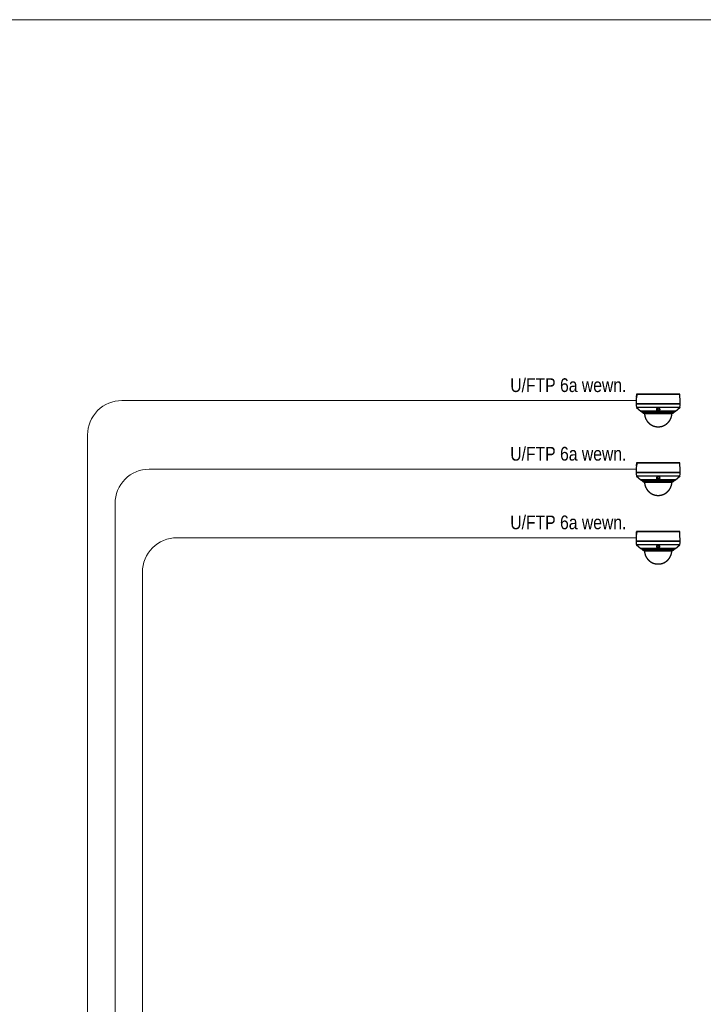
# Model space of a CAD drawing. Header units: millimetres. Extents: x 3585 to 3995, y 1397 to 1684.
# Tile 21 of 26: x 3790 to 3890, y 1540 to 1684. Entities that reach past the tile are written whole.
import ezdxf

# ---------------------------------------------------------------- set-up
doc = ezdxf.new("R2010")
doc.units = ezdxf.units.MM
for name, color, linetype, lineweight in [('#elektryczne', 7, 'Continuous', 20), ('EB_CCTV', 4, 'Continuous', 5), ('EB_LAN', 6, 'Continuous', 9), ('EB_SSWiN', 30, 'Continuous', 5)]:
    doc.layers.add(name, color=color, linetype=linetype, lineweight=lineweight)
doc.styles.add('opisy okien', font='txt', dxfattribs={"height": 15})

# ---------------------------------------------------------------- blocks, each defined once
blk = doc.blocks.new('Kamera kopułkowa')
at = {"layer": 'EB_CCTV', "color": 140, "linetype": 'Continuous', "lineweight": 30}
for p, q in [((-90212388.2, -54778714.1), (-90212388.4, -54778714.1)), ((-90212388.2, -54778710.6), (-90212387.9, -54778710.6)), ((-90212387.5, -54778710.2), (-90212387.8, -54778710.2)), ((-90212324.9, -54778710.6), (-90212387.8, -54778710.6)), ((-90212387.5, -54778710.2), (-90212387.4, -54778710.2)), ((-90212325.3, -54778710.2), (-90212387.4, -54778710.2)), ((-90212388.6, -54778724.1), (-90212324.6, -54778724.1)), ((-90212324.6, -54778724.3), (-90212388.6, -54778724.3)), ((-90212388.4, -54778714.7), (-90212388.2, -54778714.7)), ((-90212388.3, -54778724.1), (-90212388.3, -54778724.3)), ((-90212388.2, -54778714.3), (-90212388.1, -54778714.3)), ((-90212362.4, -54778724.2), (-90212359.6, -54778724.2)), ((-90212324.9, -54778724.3), (-90212324.9, -54778724.1)), ((-90212388.4, -54778729.1), (-90212324.8, -54778729.1)), ((-90212388.2, -54778729.5), (-90212381.7, -54778734.8)), ((-90212324.9, -54778729.5), (-90212388.2, -54778729.5)), ((-90212381.7, -54778734.8), (-90212381.5, -54778734.8)), ((-90212381.7, -54778734.8), (-90212331.4, -54778734.8)), ((-90212381.7, -54778734.8), (-90212331.4, -54778734.8)), ((-90212381.5, -54778734.8), (-90212381.4, -54778735)), ((-90212331.7, -54778734.8), (-90212381.5, -54778734.8)), ((-90212381.4, -54778735), (-90212331.7, -54778735)), ((-90212381.4, -54778735.1), (-90212381.2, -54778735.2)), ((-90212381.4, -54778735.1), (-90212331.7, -54778735.1)), ((-90212381.2, -54778735.2), (-90212381, -54778735.2)), ((-90212381.2, -54778735.2), (-90212331.9, -54778735.2)), ((-90212381.2, -54778735.2), (-90212331.9, -54778735.2)), ((-90212381, -54778735.2), (-90212380.9, -54778735.4)), ((-90212332.2, -54778735.2), (-90212381, -54778735.2)), ((-90212380.9, -54778735.4), (-90212332.2, -54778735.4)), ((-90212380.9, -54778735.5), (-90212380.7, -54778735.6)), ((-90212380.9, -54778735.5), (-90212332.2, -54778735.5)), ((-90212380.7, -54778735.6), (-90212380.5, -54778735.6)), ((-90212380.7, -54778735.6), (-90212332.4, -54778735.6)), ((-90212380.7, -54778735.6), (-90212332.4, -54778735.6)), ((-90212380.5, -54778735.6), (-90212380.4, -54778735.8)), ((-90212332.7, -54778735.6), (-90212380.5, -54778735.6)), ((-90212380.4, -54778735.8), (-90212332.7, -54778735.8)), ((-90212380.4, -54778735.9), (-90212380.3, -54778736)), ((-90212380.4, -54778735.9), (-90212332.7, -54778735.9)), ((-90212380.3, -54778736), (-90212332.9, -54778736)), ((-90212380.2, -54778736), (-90212380, -54778736.1)), ((-90212380.2, -54778736), (-90212332.9, -54778736)), ((-90212380, -54778736.1), (-90212380, -54778736.2)), ((-90212333.1, -54778736.1), (-90212380, -54778736.1)), ((-90212380, -54778736.2), (-90212333.2, -54778736.2)), ((-90212379.9, -54778736.3), (-90212379.8, -54778736.4)), ((-90212379.9, -54778736.3), (-90212333.2, -54778736.3)), ((-90212379.8, -54778736.4), (-90212333.4, -54778736.4)), ((-90212379.7, -54778736.4), (-90212379.5, -54778736.5)), ((-90212379.7, -54778736.4), (-90212333.4, -54778736.4)), ((-90212379.5, -54778736.5), (-90212379.5, -54778736.6)), ((-90212333.6, -54778736.5), (-90212379.5, -54778736.5)), ((-90212379.5, -54778736.6), (-90212333.7, -54778736.6)), ((-90212379.4, -54778736.7), (-90212379.3, -54778736.8)), ((-90212379.4, -54778736.7), (-90212333.7, -54778736.7)), ((-90212379.3, -54778736.8), (-90212333.9, -54778736.8)), ((-90212379.2, -54778736.8), (-90212379, -54778736.9)), ((-90212379.2, -54778736.8), (-90212333.9, -54778736.8)), ((-90212379, -54778736.9), (-90212379, -54778737)), ((-90212334.1, -54778736.9), (-90212379, -54778736.9)), ((-90212379, -54778737), (-90212334.2, -54778737)), ((-90212378.9, -54778737.1), (-90212378.8, -54778737.2)), ((-90212378.9, -54778737.1), (-90212334.2, -54778737.1)), ((-90212378.8, -54778737.2), (-90212334.4, -54778737.2)), ((-90212378.7, -54778737.2), (-90212378.5, -54778737.3)), ((-90212378.7, -54778737.2), (-90212334.4, -54778737.2)), ((-90212378.5, -54778737.3), (-90212378.5, -54778737.4)), ((-90212334.6, -54778737.3), (-90212378.5, -54778737.3)), ((-90212378.5, -54778737.4), (-90212334.7, -54778737.4)), ((-90212378.4, -54778737.5), (-90212378.3, -54778737.6)), ((-90212378.4, -54778737.5), (-90212334.7, -54778737.5)), ((-90212378.3, -54778737.6), (-90212334.9, -54778737.6)), ((-90212378.2, -54778737.6), (-90212378, -54778737.7)), ((-90212378.2, -54778737.6), (-90212334.9, -54778737.6)), ((-90212378, -54778737.7), (-90212378, -54778737.9)), ((-90212335.1, -54778737.7), (-90212378, -54778737.7)), ((-90212378, -54778737.9), (-90212335.2, -54778737.9)), ((-90212377.9, -54778737.9), (-90212377.8, -54778738)), ((-90212377.9, -54778737.9), (-90212335.2, -54778737.9)), ((-90212335.3, -54778738), (-90212377.8, -54778738)), ((-90212377.7, -54778738), (-90212335.4, -54778738)), ((-90212376.7, -54778738), (-90212376.6, -54778738.2)), ((-90212376.6, -54778738.2), (-90212376.6, -54778738.5)), ((-90212376.6, -54778738.2), (-90212336.6, -54778738.2)), ((-90212376.6, -54778738.5), (-90212336.6, -54778738.5)), ((-90212356.6, -54778733.2), (-90212356.6, -54778733.2)), ((-90212336.6, -54778738.2), (-90212336.5, -54778738)), ((-90212336.6, -54778738.5), (-90212336.6, -54778738.2)), ((-90212335.3, -54778738), (-90212335.2, -54778737.9)), ((-90212335.2, -54778737.9), (-90212335.1, -54778737.7)), ((-90212335.1, -54778737.7), (-90212334.9, -54778737.6)), ((-90212334.9, -54778737.6), (-90212334.7, -54778737.5)), ((-90212334.7, -54778737.4), (-90212334.6, -54778737.3)), ((-90212334.6, -54778737.3), (-90212334.4, -54778737.2)), ((-90212334.4, -54778737.2), (-90212334.2, -54778737.1)), ((-90212334.2, -54778737), (-90212334.1, -54778736.9)), ((-90212334.1, -54778736.9), (-90212333.9, -54778736.8)), ((-90212333.9, -54778736.8), (-90212333.7, -54778736.7)), ((-90212333.7, -54778736.6), (-90212333.6, -54778736.5)), ((-90212333.6, -54778736.5), (-90212333.4, -54778736.4)), ((-90212333.4, -54778736.4), (-90212333.2, -54778736.3)), ((-90212333.2, -54778736.2), (-90212333.1, -54778736.1)), ((-90212333.1, -54778736.1), (-90212332.9, -54778736)), ((-90212332.9, -54778736), (-90212332.7, -54778735.9)), ((-90212332.7, -54778735.6), (-90212332.4, -54778735.6)), ((-90212332.7, -54778735.8), (-90212332.7, -54778735.6)), ((-90212332.4, -54778735.6), (-90212332.2, -54778735.5)), ((-90212332.2, -54778735.2), (-90212331.9, -54778735.2)), ((-90212332.2, -54778735.4), (-90212332.2, -54778735.2)), ((-90212331.9, -54778735.2), (-90212331.7, -54778735.1)), ((-90212331.7, -54778734.8), (-90212331.4, -54778734.8)), ((-90212331.7, -54778735), (-90212331.7, -54778734.8)), ((-90212331.4, -54778734.8), (-90212324.9, -54778729.5))]:
    blk.add_line(p, q, dxfattribs=at)
for centre, radius, start, end in [((-90212148.6, -54778724.1), 240, 176.7844, 177.6273), ((-90212388.2, -54778714.2), 0.12, 177.6273, 270), ((-90212387.8, -54778710.6), 0.4, 90, 176.7844), ((-90212387.4, -54778710.6), 0.4, 90, 175.1655), ((-90212325.3, -54778710.6), 0.4, 3.2156, 90), ((-90212564.6, -54778724.1), 240, 0, 3.2156), ((-90212148.6, -54778724.1), 240, 177.7479, 180), ((-90212320.6, -54778724.1), 68, 180.1685, 184.2463), ((-90212388, -54778714.7), 0.4, 100.3065, 177.7479), ((-90212392.6, -54778724.1), 68, 355.7537, 359.8315), ((-90212387.9, -54778729.1), 0.48, 184.2463, 230.552), ((-90212381.7, -54778734.7), 0.08, 230.552, 260.1736), ((-90212381.4, -54778735), 0.08, 195, 230.552), ((-90212381.2, -54778735.1), 0.08, 230.552, 260.1736), ((-90212380.9, -54778735.4), 0.08, 195, 230.552), ((-90212380.7, -54778735.5), 0.08, 230.552, 260.1736), ((-90212380.4, -54778735.8), 0.08, 195, 230.552), ((-90212380.2, -54778735.9), 0.08, 230.552, 260.1736), ((-90212379.9, -54778736.2), 0.08, 195, 230.552), ((-90212379.7, -54778736.3), 0.08, 230.552, 260.1736), ((-90212379.4, -54778736.6), 0.08, 195, 230.552), ((-90212379.2, -54778736.8), 0.08, 230.552, 260.1736), ((-90212378.9, -54778737), 0.08, 195, 230.552), ((-90212378.7, -54778737.2), 0.08, 230.552, 260.1736), ((-90212378.4, -54778737.4), 0.08, 195, 230.552), ((-90212378.2, -54778737.6), 0.08, 230.552, 260.1736), ((-90212377.9, -54778737.8), 0.08, 195, 230.552), ((-90212377.7, -54778737.8), 0.2, 230.552, 270), ((-90212335.4, -54778737.8), 0.2, 270, 309.448), ((-90212335.2, -54778737.8), 0.08, 309.448, 345), ((-90212334.9, -54778737.6), 0.08, 279.8264, 309.448), ((-90212334.8, -54778737.4), 0.08, 309.448, 345), ((-90212334.4, -54778737.2), 0.08, 279.8264, 309.448), ((-90212334.3, -54778737), 0.08, 309.448, 345), ((-90212333.9, -54778736.8), 0.08, 279.8264, 309.448), ((-90212333.8, -54778736.6), 0.08, 309.448, 345), ((-90212333.4, -54778736.3), 0.08, 279.8264, 309.448), ((-90212333.3, -54778736.2), 0.08, 309.448, 345), ((-90212332.9, -54778735.9), 0.08, 279.8264, 309.448), ((-90212332.8, -54778735.8), 0.08, 309.448, 345), ((-90212332.4, -54778735.5), 0.08, 279.8264, 309.448), ((-90212332.3, -54778735.4), 0.08, 309.448, 345), ((-90212332, -54778735.1), 0.08, 279.8264, 309.448), ((-90212331.8, -54778735), 0.08, 309.448, 345), ((-90212331.5, -54778734.7), 0.08, 279.8264, 309.448), ((-90212325.2, -54778729.1), 0.48, 309.448, 355.7537)]:
    blk.add_arc(centre, radius, start, end, dxfattribs=at)
for centre, major_axis, ratio, start_param, end_param in [((-90212388.1, -54778714.2), (0, 0.12), 0.993885, 1.529385, 3.095362), ((-90212388, -54778713.8), (-0.12, 0.008), 0.166776, 0.127241, 1.288441), ((-90212387.6, -54778714), (0.399, -0.027), 0.166267, 3.141541, 3.288697), ((-90212387.8, -54778710.6), (-0.12, 0.01), 0.164635, 0.144833, 1.384769), ((-90212387.4, -54778710.6), (0, 0.4), 0.986542, 0, 1.514673), ((-90212387.4, -54778710.6), (-0.399, 0.034), 0.163875, 6.283183, 6.449438), ((-90212387.5, -54778710.4), (0, 0.12), 0.126199, 5.876905, 6.283185), ((-90212387.8, -54778714.7), (0, -0.4), 0.992799, 4.115255, 4.673083)]:
    blk.add_ellipse(centre, major_axis=major_axis, ratio=ratio, start_param=start_param, end_param=end_param, dxfattribs=at)
for points, knots in [([(-90212388.2, -54778714.1), (-90212388.2, -54778714.1), (-90212388.2, -54778714.1), (-90212388.2, -54778714.1), (-90212388.2, -54778714.1), (-90212388.1, -54778714.1), (-90212388.1, -54778714.1), (-90212388.1, -54778714), (-90212388.1, -54778713.9), (-90212388.1, -54778713.9), (-90212388.1, -54778713.8), (-90212388.1, -54778713.7)], [0, 0, 0, 0, 0.032618, 0.032618, 0.274174, 0.274174, 0.516134, 0.516134, 0.758187, 0.758187, 1, 1, 1, 1]), ([(-90212388.2, -54778714.7), (-90212388.1, -54778714.7), (-90212388.1, -54778714.6), (-90212388.1, -54778714.3), (-90212388, -54778714.2), (-90212388, -54778714)], [0, 0, 0, 0, 0.5, 0.5, 1, 1, 1, 1]), ([(-90212388.1, -54778713.7), (-90212388.1, -54778713.7), (-90212388.1, -54778713.6), (-90212388.1, -54778713.2), (-90212388, -54778712.9), (-90212388, -54778711.9), (-90212387.9, -54778711.3), (-90212387.9, -54778710.6)], [0, 0, 0, 0, 0.07542, 0.07542, 0.377101, 0.377101, 1, 1, 1, 1]), ([(-90212388, -54778714), (-90212388, -54778714), (-90212388, -54778714), (-90212388, -54778714), (-90212388, -54778714), (-90212388, -54778714.1), (-90212388, -54778714.1), (-90212388, -54778714.1), (-90212388, -54778714.1), (-90212388, -54778714.1), (-90212388, -54778714.2), (-90212388, -54778714.2), (-90212388, -54778714.2), (-90212388.1, -54778714.2), (-90212388.1, -54778714.2), (-90212388.1, -54778714.3), (-90212388.1, -54778714.3), (-90212388.1, -54778714.3), (-90212388.1, -54778714.3), (-90212388.1, -54778714.3), (-90212388.1, -54778714.3), (-90212388.1, -54778714.4), (-90212388.1, -54778714.4), (-90212388.1, -54778714.4), (-90212388.1, -54778714.4), (-90212388.1, -54778714.4), (-90212388.1, -54778714.4), (-90212388.1, -54778714.4), (-90212388.1, -54778714.4), (-90212388.1, -54778714.4), (-90212388.1, -54778714.4), (-90212388.1, -54778714.5), (-90212388.1, -54778714.5), (-90212388.1, -54778714.5), (-90212388.1, -54778714.5), (-90212388.1, -54778714.5), (-90212388.1, -54778714.5), (-90212388.1, -54778714.5), (-90212388.1, -54778714.5), (-90212388.1, -54778714.5), (-90212388.1, -54778714.5)], [0, 0, 0, 0, 0.027661, 0.057656, 0.087584, 0.117358, 0.1469, 0.176147, 0.205407, 0.235047, 0.264745, 0.294403, 0.323928, 0.353236, 0.382245, 0.410875, 0.439126, 0.468117, 0.496461, 0.524599, 0.552564, 0.580387, 0.608096, 0.63572, 0.663282, 0.690669, 0.716681, 0.742262, 0.767421, 0.792162, 0.816487, 0.840398, 0.863892, 0.886968, 0.909623, 0.926374, 0.943315, 0.964131, 0.984321, 1, 1, 1, 1]), ([(-90212387.8, -54778710.6), (-90212387.8, -54778710.7), (-90212387.8, -54778710.8), (-90212387.8, -54778711.1), (-90212387.8, -54778711.5), (-90212387.9, -54778711.9), (-90212387.9, -54778712.3), (-90212387.9, -54778712.6), (-90212388, -54778713), (-90212388, -54778713.4), (-90212388, -54778713.7), (-90212388, -54778713.9), (-90212388, -54778714)], [0, 0, 0, 0, 0.049999, 0.160685, 0.271403, 0.382153, 0.492935, 0.603732, 0.714527, 0.825332, 0.936146, 1, 1, 1, 1]), ([(-90212387.8, -54778710.6), (-90212387.8, -54778711.2), (-90212387.9, -54778711.8), (-90212387.9, -54778712.9), (-90212388, -54778713.4), (-90212388, -54778714)], [0, 0, 0, 0, 0.507021, 0.507021, 1, 1, 1, 1]), ([(-90212387.9, -54778710.6), (-90212387.9, -54778710.6), (-90212387.9, -54778710.6), (-90212387.8, -54778710.5), (-90212387.8, -54778710.5), (-90212387.8, -54778710.4), (-90212387.8, -54778710.4), (-90212387.7, -54778710.3), (-90212387.6, -54778710.3), (-90212387.6, -54778710.3), (-90212387.5, -54778710.2), (-90212387.5, -54778710.2), (-90212387.5, -54778710.2), (-90212387.5, -54778710.2)], [0, 0, 0, 0, 0.116672, 0.116672, 0.340335, 0.340335, 0.56111, 0.56111, 0.780596, 0.780596, 0.975648, 0.975648, 1, 1, 1, 1]), ([(-90212376.6, -54778738.5), (-90212376.5, -54778738.6), (-90212376.5, -54778738.8), (-90212376.5, -54778739), (-90212376.5, -54778739.2), (-90212376.5, -54778739.4), (-90212376.5, -54778739.6), (-90212376.4, -54778739.9), (-90212376.4, -54778740.1), (-90212376.4, -54778740.3), (-90212376.4, -54778740.5), (-90212376.3, -54778740.7), (-90212376.3, -54778740.9), (-90212376.3, -54778741.1), (-90212376.2, -54778741.3), (-90212376.2, -54778741.5), (-90212376.2, -54778741.7), (-90212376.1, -54778741.9), (-90212376.1, -54778742.1), (-90212376, -54778742.3), (-90212376, -54778742.5), (-90212375.9, -54778742.7), (-90212375.9, -54778742.9), (-90212375.8, -54778743.1), (-90212375.7, -54778743.3), (-90212375.7, -54778743.5), (-90212375.6, -54778743.7), (-90212375.6, -54778743.9), (-90212375.5, -54778744.1), (-90212375.4, -54778744.4), (-90212375.3, -54778744.6), (-90212375.3, -54778744.8), (-90212375.2, -54778745), (-90212375.1, -54778745.2), (-90212375, -54778745.3), (-90212374.9, -54778745.5), (-90212374.9, -54778745.7), (-90212374.8, -54778745.9), (-90212374.7, -54778746.1), (-90212374.6, -54778746.3), (-90212374.5, -54778746.5), (-90212374.4, -54778746.7), (-90212374.3, -54778746.9), (-90212374.2, -54778747.1), (-90212374.1, -54778747.2), (-90212374, -54778747.4), (-90212373.9, -54778747.6), (-90212373.8, -54778747.8), (-90212373.7, -54778748), (-90212373.6, -54778748.2), (-90212373.4, -54778748.4), (-90212373.3, -54778748.6), (-90212373.2, -54778748.8), (-90212373.1, -54778748.9), (-90212372.9, -54778749.1), (-90212372.8, -54778749.3), (-90212372.7, -54778749.5), (-90212372.6, -54778749.7), (-90212372.4, -54778749.8), (-90212372.3, -54778750), (-90212372.2, -54778750.2), (-90212372, -54778750.3), (-90212371.9, -54778750.5), (-90212371.8, -54778750.7), (-90212371.6, -54778750.8), (-90212371.5, -54778751), (-90212371.3, -54778751.1), (-90212371.2, -54778751.3), (-90212371, -54778751.5), (-90212370.9, -54778751.6), (-90212370.7, -54778751.8), (-90212370.6, -54778751.9), (-90212370.4, -54778752.1), (-90212370.3, -54778752.2), (-90212370.1, -54778752.4), (-90212369.9, -54778752.5), (-90212369.8, -54778752.7), (-90212369.6, -54778752.8), (-90212369.4, -54778752.9), (-90212369.3, -54778753.1), (-90212369.1, -54778753.2), (-90212368.9, -54778753.4), (-90212368.8, -54778753.5), (-90212368.6, -54778753.6), (-90212368.4, -54778753.8), (-90212368.2, -54778753.9), (-90212368, -54778754), (-90212367.8, -54778754.2), (-90212367.6, -54778754.3), (-90212367.5, -54778754.4), (-90212367.3, -54778754.5), (-90212367.1, -54778754.6), (-90212366.9, -54778754.8), (-90212366.7, -54778754.9), (-90212366.5, -54778755), (-90212366.4, -54778755.1), (-90212366.2, -54778755.2), (-90212366, -54778755.3), (-90212365.8, -54778755.4), (-90212365.6, -54778755.5), (-90212365.4, -54778755.6), (-90212365.2, -54778755.7), (-90212365, -54778755.8), (-90212364.8, -54778755.8), (-90212364.7, -54778755.9), (-90212364.5, -54778756), (-90212364.3, -54778756.1), (-90212364.1, -54778756.2), (-90212363.9, -54778756.3), (-90212363.7, -54778756.3), (-90212363.5, -54778756.4), (-90212363.3, -54778756.5), (-90212363, -54778756.6), (-90212362.8, -54778756.6), (-90212362.6, -54778756.7), (-90212362.3, -54778756.8), (-90212362.1, -54778756.9), (-90212361.9, -54778756.9), (-90212361.7, -54778757), (-90212361.5, -54778757), (-90212361.2, -54778757.1), (-90212361, -54778757.1), (-90212360.8, -54778757.2), (-90212360.6, -54778757.2), (-90212360.3, -54778757.3), (-90212360.1, -54778757.3), (-90212359.9, -54778757.4), (-90212359.7, -54778757.4), (-90212359.4, -54778757.4), (-90212359.2, -54778757.5), (-90212359, -54778757.5), (-90212358.7, -54778757.5), (-90212358.5, -54778757.5), (-90212358.3, -54778757.6), (-90212358.1, -54778757.6), (-90212357.8, -54778757.6), (-90212357.6, -54778757.6), (-90212357.4, -54778757.6), (-90212357.2, -54778757.6), (-90212357, -54778757.6), (-90212356.8, -54778757.6), (-90212356.6, -54778757.6), (-90212356.6, -54778757.6)], [0, 0, 0, 0, 0.007142, 0.014314, 0.021518, 0.028751, 0.036015, 0.043308, 0.050632, 0.05737, 0.064133, 0.070921, 0.077732, 0.084567, 0.091426, 0.098307, 0.105212, 0.112139, 0.119089, 0.12606, 0.133054, 0.139668, 0.1463, 0.152951, 0.159621, 0.166309, 0.173421, 0.180553, 0.187704, 0.194875, 0.202064, 0.209271, 0.216083, 0.222911, 0.229754, 0.236611, 0.243484, 0.250371, 0.257272, 0.264186, 0.271114, 0.278054, 0.284883, 0.291724, 0.298576, 0.30544, 0.312863, 0.320299, 0.327747, 0.335205, 0.342675, 0.350155, 0.357216, 0.364286, 0.371363, 0.378448, 0.38554, 0.392639, 0.399745, 0.406856, 0.413973, 0.421094, 0.428094, 0.435097, 0.442104, 0.449114, 0.456255, 0.463398, 0.470544, 0.477691, 0.48484, 0.491861, 0.498884, 0.505906, 0.512928, 0.520093, 0.527256, 0.534418, 0.541578, 0.548735, 0.555889, 0.56304, 0.570604, 0.578163, 0.585717, 0.593265, 0.600807, 0.608342, 0.61544, 0.622531, 0.629615, 0.636692, 0.64376, 0.650821, 0.657872, 0.664914, 0.671947, 0.67897, 0.685857, 0.692734, 0.6996, 0.706455, 0.713424, 0.72038, 0.727323, 0.734254, 0.741171, 0.747952, 0.75472, 0.761473, 0.768213, 0.776217, 0.784201, 0.792163, 0.800104, 0.808022, 0.815917, 0.823432, 0.830925, 0.838396, 0.845845, 0.85327, 0.860673, 0.868052, 0.875407, 0.883087, 0.890739, 0.898364, 0.905962, 0.913531, 0.921072, 0.928584, 0.936067, 0.943521, 0.950944, 0.958338, 0.965702, 0.972617, 0.979504, 0.986364, 0.993196, 1, 1, 1, 1]), ([(-90212358.7, -54778731.6), (-90212358.7, -54778731.6), (-90212358.7, -54778731.5), (-90212358.6, -54778731.3), (-90212358.5, -54778731.1), (-90212358.3, -54778730.9), (-90212358, -54778730.6), (-90212357.4, -54778730.3), (-90212356.6, -54778730.1), (-90212355.7, -54778730.3), (-90212355.1, -54778730.6), (-90212354.8, -54778730.9), (-90212354.6, -54778731.1), (-90212354.5, -54778731.4), (-90212354.5, -54778731.6), (-90212354.5, -54778731.6)], [0, 0, 0, 0, 0.041812, 0.083576, 0.125634, 0.189062, 0.250849, 0.375902, 0.500382, 0.624683, 0.749342, 0.811144, 0.874601, 0.937469, 1, 1, 1, 1]), ([(-90212358.7, -54778732.7), (-90212358.7, -54778732.6), (-90212358.7, -54778732.5), (-90212358.7, -54778732.4), (-90212358.7, -54778732.3), (-90212358.7, -54778732.1), (-90212358.7, -54778732), (-90212358.7, -54778731.8)], [0, 0, 0, 0, 0.250057, 0.250057, 0.500113, 0.500113, 1, 1, 1, 1]), ([(-90212354.4, -54778732.7), (-90212354.4, -54778733.1), (-90212354.6, -54778733.5), (-90212355.2, -54778734), (-90212355.4, -54778734.2), (-90212355.9, -54778734.4), (-90212356.3, -54778734.5), (-90212356.9, -54778734.5), (-90212357.2, -54778734.4), (-90212357.8, -54778734.2), (-90212358, -54778734), (-90212358.5, -54778733.5), (-90212358.7, -54778733.1), (-90212358.7, -54778732.7)], [0, 0, 0, 0, 0.25, 0.25, 0.375, 0.375, 0.5, 0.5, 0.625, 0.625, 0.75, 0.75, 1, 1, 1, 1]), ([(-90212358.6, -54778731.6), (-90212358.6, -54778731.6), (-90212358.6, -54778731.5), (-90212358.6, -54778731.5), (-90212358.5, -54778731.5), (-90212358.5, -54778731.5), (-90212358.5, -54778731.4), (-90212358.5, -54778731.4), (-90212358.5, -54778731.4), (-90212358.5, -54778731.3), (-90212358.5, -54778731.3), (-90212358.5, -54778731.3), (-90212358.5, -54778731.3), (-90212358.5, -54778731.2), (-90212358.5, -54778731.2), (-90212358.4, -54778731.2), (-90212358.4, -54778731.1), (-90212358.4, -54778731.1), (-90212358.4, -54778731.1), (-90212358.4, -54778731.1), (-90212358.4, -54778731), (-90212358.3, -54778731), (-90212358.3, -54778731), (-90212358.3, -54778731), (-90212358.3, -54778730.9), (-90212358.3, -54778730.9), (-90212358.3, -54778730.9), (-90212358.2, -54778730.9), (-90212358.2, -54778730.8), (-90212358.2, -54778730.8), (-90212358.2, -54778730.8), (-90212358.2, -54778730.8), (-90212358.1, -54778730.8), (-90212358.1, -54778730.7), (-90212358.1, -54778730.7), (-90212358.1, -54778730.7), (-90212358, -54778730.7), (-90212358, -54778730.7), (-90212358, -54778730.6), (-90212358, -54778730.6), (-90212357.9, -54778730.6), (-90212357.9, -54778730.6), (-90212357.9, -54778730.6), (-90212357.9, -54778730.5), (-90212357.8, -54778730.5), (-90212357.8, -54778730.5), (-90212357.8, -54778730.5), (-90212357.7, -54778730.5), (-90212357.7, -54778730.5), (-90212357.7, -54778730.4), (-90212357.7, -54778730.4), (-90212357.6, -54778730.4), (-90212357.6, -54778730.4), (-90212357.6, -54778730.4), (-90212357.5, -54778730.4), (-90212357.5, -54778730.4), (-90212357.5, -54778730.4), (-90212357.4, -54778730.3), (-90212357.4, -54778730.3), (-90212357.4, -54778730.3), (-90212357.4, -54778730.3), (-90212357.3, -54778730.3), (-90212357.3, -54778730.3), (-90212357.3, -54778730.3), (-90212357.2, -54778730.3), (-90212357.2, -54778730.3), (-90212357.2, -54778730.3), (-90212357.1, -54778730.3), (-90212357.1, -54778730.2), (-90212357.1, -54778730.2), (-90212357, -54778730.2), (-90212357, -54778730.2), (-90212357, -54778730.2), (-90212356.9, -54778730.2), (-90212356.9, -54778730.2), (-90212356.9, -54778730.2), (-90212356.8, -54778730.2), (-90212356.8, -54778730.2), (-90212356.8, -54778730.2), (-90212356.7, -54778730.2), (-90212356.7, -54778730.2), (-90212356.7, -54778730.2), (-90212356.6, -54778730.2), (-90212356.6, -54778730.2), (-90212356.6, -54778730.2), (-90212356.5, -54778730.2), (-90212356.5, -54778730.2), (-90212356.5, -54778730.2), (-90212356.4, -54778730.2), (-90212356.4, -54778730.2), (-90212356.3, -54778730.2), (-90212356.3, -54778730.2), (-90212356.3, -54778730.2), (-90212356.2, -54778730.2), (-90212356.2, -54778730.2), (-90212356.2, -54778730.2), (-90212356.2, -54778730.2), (-90212356.1, -54778730.2), (-90212356.1, -54778730.2), (-90212356.1, -54778730.2), (-90212356, -54778730.3), (-90212356, -54778730.3), (-90212356, -54778730.3), (-90212355.9, -54778730.3), (-90212355.9, -54778730.3), (-90212355.9, -54778730.3), (-90212355.8, -54778730.3), (-90212355.8, -54778730.3), (-90212355.8, -54778730.3), (-90212355.7, -54778730.3), (-90212355.7, -54778730.3), (-90212355.7, -54778730.4), (-90212355.6, -54778730.4), (-90212355.6, -54778730.4), (-90212355.6, -54778730.4), (-90212355.5, -54778730.4), (-90212355.5, -54778730.4), (-90212355.5, -54778730.4), (-90212355.5, -54778730.4), (-90212355.4, -54778730.5), (-90212355.4, -54778730.5), (-90212355.4, -54778730.5), (-90212355.4, -54778730.5), (-90212355.3, -54778730.5), (-90212355.3, -54778730.5), (-90212355.3, -54778730.6), (-90212355.2, -54778730.6), (-90212355.2, -54778730.6), (-90212355.2, -54778730.6), (-90212355.2, -54778730.6), (-90212355.1, -54778730.6), (-90212355.1, -54778730.7), (-90212355.1, -54778730.7), (-90212355.1, -54778730.7), (-90212355, -54778730.7), (-90212355, -54778730.7), (-90212355, -54778730.8), (-90212355, -54778730.8), (-90212355, -54778730.8), (-90212354.9, -54778730.8), (-90212354.9, -54778730.9), (-90212354.9, -54778730.9), (-90212354.9, -54778730.9), (-90212354.9, -54778730.9), (-90212354.8, -54778731), (-90212354.8, -54778731), (-90212354.8, -54778731), (-90212354.8, -54778731), (-90212354.8, -54778731.1), (-90212354.8, -54778731.1), (-90212354.7, -54778731.1), (-90212354.7, -54778731.1), (-90212354.7, -54778731.2), (-90212354.7, -54778731.2), (-90212354.7, -54778731.2), (-90212354.7, -54778731.2), (-90212354.7, -54778731.3), (-90212354.7, -54778731.3), (-90212354.6, -54778731.3), (-90212354.6, -54778731.3), (-90212354.6, -54778731.4), (-90212354.6, -54778731.4), (-90212354.6, -54778731.4), (-90212354.6, -54778731.5), (-90212354.6, -54778731.5), (-90212354.6, -54778731.5), (-90212354.6, -54778731.5), (-90212354.6, -54778731.6), (-90212354.6, -54778731.6)], [0, 0, 0, 0, 0.006538, 0.013972, 0.021355, 0.028686, 0.035962, 0.043182, 0.050346, 0.057237, 0.064453, 0.07168, 0.07892, 0.086177, 0.093453, 0.100739, 0.107937, 0.115036, 0.122108, 0.129143, 0.13613, 0.143057, 0.149926, 0.156688, 0.163393, 0.170045, 0.176649, 0.183207, 0.189724, 0.196203, 0.202647, 0.209062, 0.215449, 0.221814, 0.22816, 0.234487, 0.240816, 0.247005, 0.253198, 0.25938, 0.265539, 0.271663, 0.277741, 0.283827, 0.289695, 0.295513, 0.301286, 0.307018, 0.312715, 0.31838, 0.324012, 0.329672, 0.335086, 0.340541, 0.346028, 0.351536, 0.357058, 0.362583, 0.368099, 0.373618, 0.379036, 0.384429, 0.3898, 0.395154, 0.400494, 0.405824, 0.411147, 0.416451, 0.421578, 0.426651, 0.431738, 0.43683, 0.441917, 0.446991, 0.452043, 0.457067, 0.462066, 0.467074, 0.472135, 0.477198, 0.482267, 0.487345, 0.492436, 0.497544, 0.502671, 0.507811, 0.512901, 0.517998, 0.523097, 0.528191, 0.533273, 0.538338, 0.543378, 0.548389, 0.553388, 0.55842, 0.563461, 0.568513, 0.573582, 0.578671, 0.583783, 0.588923, 0.594095, 0.599331, 0.604665, 0.610027, 0.615409, 0.620798, 0.626183, 0.631551, 0.636891, 0.642213, 0.647922, 0.65348, 0.65901, 0.664517, 0.670003, 0.675473, 0.680931, 0.686388, 0.692029, 0.697725, 0.703471, 0.709256, 0.715069, 0.7209, 0.726736, 0.732578, 0.738868, 0.744971, 0.751085, 0.757214, 0.763362, 0.769531, 0.775732, 0.782165, 0.788568, 0.794938, 0.801282, 0.807604, 0.813908, 0.820201, 0.826572, 0.833157, 0.839787, 0.846458, 0.853168, 0.859912, 0.866692, 0.873637, 0.88064, 0.887665, 0.894714, 0.901789, 0.908894, 0.91603, 0.923201, 0.930409, 0.937656, 0.944944, 0.952276, 0.959641, 0.966712, 0.973929, 0.981177, 0.988452, 0.995749, 1, 1, 1, 1]), ([(-90212358.6, -54778731.6), (-90212358.6, -54778731.6), (-90212358.6, -54778731.7), (-90212358.6, -54778731.7), (-90212358.6, -54778731.7)], [0, 0, 0, 0, 0.263212, 1, 1, 1, 1]), ([(-90212358.6, -54778731.7), (-90212358.6, -54778731.7), (-90212358.6, -54778731.7), (-90212358.6, -54778731.9), (-90212358.6, -54778732), (-90212358.6, -54778732.2), (-90212358.6, -54778732.3), (-90212358.6, -54778732.4), (-90212358.6, -54778732.5), (-90212358.6, -54778732.6), (-90212358.6, -54778732.6), (-90212358.6, -54778732.6)], [0, 0, 0, 0, 0.000019, 0.000019, 0.499888, 0.499888, 0.749944, 0.749944, 0.999981, 0.999981, 1, 1, 1, 1]), ([(-90212358.6, -54778732.6), (-90212358.6, -54778733), (-90212358.4, -54778733.4), (-90212357.9, -54778733.9), (-90212357.7, -54778734.1), (-90212357.2, -54778734.3), (-90212356.9, -54778734.4), (-90212356.3, -54778734.4), (-90212356, -54778734.3), (-90212355.4, -54778734.1), (-90212355.2, -54778733.9), (-90212354.9, -54778733.6), (-90212354.8, -54778733.4), (-90212354.6, -54778733), (-90212354.6, -54778732.8), (-90212354.6, -54778732.6)], [0, 0, 0, 0, 0.25, 0.25, 0.375, 0.375, 0.5, 0.5, 0.625, 0.625, 0.75, 0.75, 0.875, 0.875, 1, 1, 1, 1]), ([(-90212358.6, -54778732.6), (-90212358.6, -54778732.6), (-90212358.6, -54778732.8), (-90212358.5, -54778732.9), (-90212358.4, -54778733.2), (-90212358.3, -54778733.4), (-90212358, -54778733.8), (-90212357.6, -54778734.1), (-90212357, -54778734.2), (-90212356.6, -54778734.3), (-90212356.1, -54778734.2), (-90212355.6, -54778734.1), (-90212355.1, -54778733.8), (-90212354.8, -54778733.4), (-90212354.7, -54778733.1), (-90212354.6, -54778732.9), (-90212354.6, -54778732.7), (-90212354.6, -54778732.6)], [0, 0, 0, 0, 0.042305, 0.083874, 0.125057, 0.188962, 0.250122, 0.374893, 0.438591, 0.500003, 0.561652, 0.625582, 0.750219, 0.811378, 0.875289, 0.937018, 1, 1, 1, 1]), ([(-90212356.6, -54778733.3), (-90212356.9, -54778733.3), (-90212357.2, -54778733.3), (-90212357.6, -54778733.1), (-90212357.9, -54778732.9), (-90212358.3, -54778732.4), (-90212358.5, -54778732.1), (-90212358.5, -54778731.3), (-90212358.4, -54778731), (-90212358, -54778730.7), (-90212358, -54778730.6), (-90212358, -54778730.6)], [0, 0, 0, 0, 0.16467, 0.16467, 0.32934, 0.32934, 0.65868, 0.65868, 0.98802, 0.98802, 1, 1, 1, 1]), ([(-90212358.3, -54778731.5), (-90212358.3, -54778731.5), (-90212358.3, -54778731.5), (-90212358.3, -54778731.5), (-90212358.3, -54778731.4), (-90212358.3, -54778731.4), (-90212358.3, -54778731.4), (-90212358.3, -54778731.4), (-90212358.3, -54778731.3), (-90212358.3, -54778731.3), (-90212358.3, -54778731.3), (-90212358.3, -54778731.2), (-90212358.2, -54778731.2), (-90212358.2, -54778731.2), (-90212358.2, -54778731.2), (-90212358.2, -54778731.1), (-90212358.2, -54778731.1), (-90212358.2, -54778731.1), (-90212358.2, -54778731.1), (-90212358.2, -54778731), (-90212358.2, -54778731), (-90212358.1, -54778731), (-90212358.1, -54778731), (-90212358.1, -54778730.9), (-90212358.1, -54778730.9), (-90212358.1, -54778730.9), (-90212358.1, -54778730.9), (-90212358.1, -54778730.8), (-90212358, -54778730.8), (-90212358, -54778730.8), (-90212358, -54778730.8), (-90212358, -54778730.8), (-90212358, -54778730.7), (-90212357.9, -54778730.7), (-90212357.9, -54778730.7), (-90212357.9, -54778730.7), (-90212357.9, -54778730.7), (-90212357.9, -54778730.6), (-90212357.8, -54778730.6), (-90212357.8, -54778730.6), (-90212357.8, -54778730.6), (-90212357.8, -54778730.6), (-90212357.7, -54778730.6), (-90212357.7, -54778730.5), (-90212357.7, -54778730.5), (-90212357.7, -54778730.5), (-90212357.6, -54778730.5), (-90212357.6, -54778730.5), (-90212357.6, -54778730.5), (-90212357.6, -54778730.4), (-90212357.5, -54778730.4), (-90212357.5, -54778730.4), (-90212357.5, -54778730.4), (-90212357.5, -54778730.4), (-90212357.4, -54778730.4), (-90212357.4, -54778730.4), (-90212357.4, -54778730.4), (-90212357.4, -54778730.3), (-90212357.3, -54778730.3), (-90212357.3, -54778730.3), (-90212357.3, -54778730.3), (-90212357.2, -54778730.3), (-90212357.2, -54778730.3), (-90212357.2, -54778730.3), (-90212357.2, -54778730.3), (-90212357.1, -54778730.3), (-90212357.1, -54778730.3), (-90212357.1, -54778730.3), (-90212357, -54778730.2), (-90212357, -54778730.2), (-90212357, -54778730.2), (-90212356.9, -54778730.2), (-90212356.9, -54778730.2), (-90212356.9, -54778730.2), (-90212356.8, -54778730.2), (-90212356.8, -54778730.2), (-90212356.8, -54778730.2), (-90212356.8, -54778730.2), (-90212356.7, -54778730.2), (-90212356.7, -54778730.2), (-90212356.7, -54778730.2), (-90212356.6, -54778730.2), (-90212356.6, -54778730.2), (-90212356.6, -54778730.2), (-90212356.5, -54778730.2), (-90212356.5, -54778730.2), (-90212356.5, -54778730.2), (-90212356.4, -54778730.2), (-90212356.4, -54778730.2), (-90212356.4, -54778730.2), (-90212356.4, -54778730.2), (-90212356.3, -54778730.2), (-90212356.3, -54778730.2), (-90212356.3, -54778730.2), (-90212356.2, -54778730.2), (-90212356.2, -54778730.2), (-90212356.2, -54778730.2), (-90212356.1, -54778730.2), (-90212356.1, -54778730.2), (-90212356.1, -54778730.3), (-90212356.1, -54778730.3), (-90212356, -54778730.3), (-90212356, -54778730.3), (-90212356, -54778730.3), (-90212355.9, -54778730.3), (-90212355.9, -54778730.3), (-90212355.9, -54778730.3), (-90212355.9, -54778730.3), (-90212355.8, -54778730.3), (-90212355.8, -54778730.3), (-90212355.8, -54778730.4), (-90212355.7, -54778730.4), (-90212355.7, -54778730.4), (-90212355.7, -54778730.4), (-90212355.7, -54778730.4), (-90212355.6, -54778730.4), (-90212355.6, -54778730.4), (-90212355.6, -54778730.4), (-90212355.6, -54778730.5), (-90212355.5, -54778730.5), (-90212355.5, -54778730.5), (-90212355.5, -54778730.5), (-90212355.5, -54778730.5), (-90212355.4, -54778730.5), (-90212355.4, -54778730.5), (-90212355.4, -54778730.6), (-90212355.4, -54778730.6), (-90212355.3, -54778730.6), (-90212355.3, -54778730.6), (-90212355.3, -54778730.6), (-90212355.3, -54778730.7), (-90212355.2, -54778730.7), (-90212355.2, -54778730.7), (-90212355.2, -54778730.7), (-90212355.2, -54778730.7), (-90212355.2, -54778730.8), (-90212355.2, -54778730.8), (-90212355.1, -54778730.8), (-90212355.1, -54778730.8), (-90212355.1, -54778730.8), (-90212355.1, -54778730.9), (-90212355.1, -54778730.9), (-90212355, -54778730.9), (-90212355, -54778730.9), (-90212355, -54778731), (-90212355, -54778731), (-90212355, -54778731), (-90212355, -54778731), (-90212355, -54778731), (-90212355, -54778731.1), (-90212354.9, -54778731.1), (-90212354.9, -54778731.1), (-90212354.9, -54778731.1), (-90212354.9, -54778731.2), (-90212354.9, -54778731.2), (-90212354.9, -54778731.2), (-90212354.9, -54778731.3), (-90212354.9, -54778731.3), (-90212354.9, -54778731.3), (-90212354.9, -54778731.3), (-90212354.9, -54778731.4), (-90212354.9, -54778731.4), (-90212354.9, -54778731.4), (-90212354.9, -54778731.4), (-90212354.9, -54778731.5), (-90212354.9, -54778731.5), (-90212354.9, -54778731.5)], [0, 0, 0, 0, 0.000285, 0.008126, 0.015968, 0.0238, 0.031613, 0.039396, 0.047142, 0.05486, 0.062186, 0.069942, 0.077634, 0.085262, 0.092827, 0.100328, 0.107768, 0.115148, 0.122469, 0.129735, 0.136948, 0.144111, 0.151228, 0.158304, 0.165342, 0.172346, 0.179314, 0.18575, 0.192547, 0.199307, 0.206026, 0.212698, 0.21932, 0.22589, 0.232403, 0.238857, 0.245256, 0.251531, 0.257839, 0.264086, 0.270273, 0.276404, 0.28248, 0.288505, 0.294481, 0.30041, 0.306297, 0.312054, 0.31789, 0.323658, 0.329364, 0.335014, 0.340613, 0.346166, 0.351679, 0.357156, 0.362603, 0.368026, 0.373423, 0.378793, 0.384094, 0.389397, 0.394679, 0.399927, 0.405131, 0.410245, 0.415385, 0.420496, 0.425583, 0.43065, 0.435702, 0.440747, 0.445773, 0.450778, 0.455767, 0.460744, 0.465714, 0.470673, 0.475583, 0.480508, 0.485438, 0.490362, 0.495268, 0.500153, 0.505041, 0.509948, 0.514856, 0.519767, 0.524687, 0.529617, 0.534528, 0.539467, 0.54444, 0.549431, 0.554425, 0.559401, 0.564354, 0.569406, 0.574444, 0.579492, 0.584553, 0.589633, 0.594737, 0.599867, 0.60503, 0.61023, 0.615472, 0.62076, 0.626099, 0.631452, 0.636798, 0.642169, 0.647569, 0.653003, 0.658474, 0.663988, 0.669548, 0.675159, 0.680826, 0.686552, 0.692339, 0.69805, 0.703937, 0.709854, 0.715786, 0.721711, 0.727635, 0.733671, 0.73976, 0.745908, 0.752121, 0.758408, 0.764753, 0.771102, 0.777502, 0.783958, 0.790474, 0.797056, 0.803708, 0.810436, 0.817245, 0.824124, 0.830857, 0.837776, 0.84475, 0.851779, 0.858863, 0.866, 0.873191, 0.880431, 0.887725, 0.895118, 0.902504, 0.909935, 0.917415, 0.924945, 0.932527, 0.94016, 0.947844, 0.955404, 0.963124, 0.970881, 0.978669, 0.986476, 0.994294, 1, 1, 1, 1]), ([(-90212358.3, -54778731.5), (-90212358.3, -54778731.5), (-90212358.3, -54778731.5), (-90212358.3, -54778731.9), (-90212358.2, -54778732.3), (-90212357.7, -54778732.8), (-90212357.5, -54778732.9), (-90212357.1, -54778733.1), (-90212356.8, -54778733.2), (-90212356.6, -54778733.2)], [0, 0, 0, 0, 0.02986, 0.02986, 0.515091, 0.515091, 0.757707, 0.757707, 1, 1, 1, 1]), ([(-90212355.2, -54778730.6), (-90212355.1, -54778730.6), (-90212355.1, -54778730.7), (-90212354.8, -54778731), (-90212354.6, -54778731.3), (-90212354.6, -54778732.1), (-90212354.8, -54778732.4), (-90212355.3, -54778732.9), (-90212355.5, -54778733.1), (-90212356, -54778733.3), (-90212356.3, -54778733.3), (-90212356.6, -54778733.3)], [0, 0, 0, 0, 0.011898, 0.011898, 0.341266, 0.341266, 0.670633, 0.670633, 0.835316, 0.835316, 1, 1, 1, 1]), ([(-90212356.6, -54778733.2), (-90212356.3, -54778733.2), (-90212356, -54778733.1), (-90212355.6, -54778732.9), (-90212355.4, -54778732.8), (-90212355, -54778732.3), (-90212354.9, -54778731.9), (-90212354.9, -54778731.5), (-90212354.9, -54778731.5), (-90212354.9, -54778731.5)], [0, 0, 0, 0, 0.242532, 0.242532, 0.485063, 0.485063, 0.970127, 0.970127, 1, 1, 1, 1]), ([(-90212356.6, -54778757.6), (-90212356.5, -54778757.6), (-90212356.4, -54778757.6), (-90212356.1, -54778757.6), (-90212355.9, -54778757.6), (-90212355.7, -54778757.6), (-90212355.5, -54778757.6), (-90212355.3, -54778757.6), (-90212355, -54778757.6), (-90212354.8, -54778757.6), (-90212354.6, -54778757.5), (-90212354.4, -54778757.5), (-90212354.2, -54778757.5), (-90212354, -54778757.5), (-90212353.8, -54778757.4), (-90212353.6, -54778757.4), (-90212353.4, -54778757.4), (-90212353.2, -54778757.3), (-90212353, -54778757.3), (-90212352.7, -54778757.3), (-90212352.5, -54778757.2), (-90212352.3, -54778757.2), (-90212352.1, -54778757.1), (-90212351.9, -54778757.1), (-90212351.7, -54778757.1), (-90212351.5, -54778757), (-90212351.3, -54778756.9), (-90212351.1, -54778756.9), (-90212350.9, -54778756.8), (-90212350.7, -54778756.8), (-90212350.5, -54778756.7), (-90212350.3, -54778756.6), (-90212350.1, -54778756.6), (-90212349.9, -54778756.5), (-90212349.7, -54778756.4), (-90212349.5, -54778756.4), (-90212349.3, -54778756.3), (-90212349.1, -54778756.2), (-90212348.9, -54778756.1), (-90212348.7, -54778756), (-90212348.5, -54778756), (-90212348.3, -54778755.9), (-90212348.1, -54778755.8), (-90212348, -54778755.7), (-90212347.8, -54778755.6), (-90212347.6, -54778755.5), (-90212347.4, -54778755.4), (-90212347.2, -54778755.3), (-90212347, -54778755.2), (-90212346.8, -54778755.1), (-90212346.6, -54778755), (-90212346.4, -54778754.9), (-90212346.2, -54778754.7), (-90212346, -54778754.6), (-90212345.8, -54778754.5), (-90212345.7, -54778754.4), (-90212345.5, -54778754.3), (-90212345.3, -54778754.2), (-90212345.1, -54778754), (-90212344.9, -54778753.9), (-90212344.8, -54778753.8), (-90212344.6, -54778753.7), (-90212344.4, -54778753.5), (-90212344.2, -54778753.4), (-90212344.1, -54778753.3), (-90212343.9, -54778753.1), (-90212343.7, -54778753), (-90212343.6, -54778752.8), (-90212343.4, -54778752.7), (-90212343.3, -54778752.6), (-90212343.1, -54778752.4), (-90212342.9, -54778752.3), (-90212342.8, -54778752.1), (-90212342.6, -54778752), (-90212342.5, -54778751.8), (-90212342.3, -54778751.7), (-90212342.2, -54778751.5), (-90212342, -54778751.4), (-90212341.9, -54778751.2), (-90212341.7, -54778751), (-90212341.6, -54778750.9), (-90212341.4, -54778750.7), (-90212341.3, -54778750.5), (-90212341.1, -54778750.4), (-90212341, -54778750.2), (-90212340.8, -54778750), (-90212340.7, -54778749.8), (-90212340.6, -54778749.6), (-90212340.4, -54778749.5), (-90212340.3, -54778749.3), (-90212340.2, -54778749.1), (-90212340.1, -54778748.9), (-90212339.9, -54778748.7), (-90212339.8, -54778748.6), (-90212339.7, -54778748.4), (-90212339.6, -54778748.2), (-90212339.5, -54778748), (-90212339.4, -54778747.8), (-90212339.3, -54778747.7), (-90212339.2, -54778747.5), (-90212339.1, -54778747.3), (-90212339, -54778747.1), (-90212338.9, -54778746.9), (-90212338.8, -54778746.7), (-90212338.7, -54778746.5), (-90212338.6, -54778746.3), (-90212338.5, -54778746.2), (-90212338.4, -54778746), (-90212338.3, -54778745.8), (-90212338.2, -54778745.6), (-90212338.1, -54778745.4), (-90212338, -54778745.2), (-90212338, -54778745), (-90212337.9, -54778744.7), (-90212337.8, -54778744.5), (-90212337.7, -54778744.3), (-90212337.6, -54778744), (-90212337.6, -54778743.8), (-90212337.5, -54778743.6), (-90212337.4, -54778743.4), (-90212337.4, -54778743.2), (-90212337.3, -54778743), (-90212337.2, -54778742.7), (-90212337.2, -54778742.5), (-90212337.1, -54778742.3), (-90212337.1, -54778742.1), (-90212337, -54778741.8), (-90212337, -54778741.6), (-90212336.9, -54778741.4), (-90212336.9, -54778741.2), (-90212336.8, -54778740.9), (-90212336.8, -54778740.7), (-90212336.8, -54778740.5), (-90212336.7, -54778740.3), (-90212336.7, -54778740), (-90212336.7, -54778739.8), (-90212336.7, -54778739.6), (-90212336.6, -54778739.4), (-90212336.6, -54778739.2), (-90212336.6, -54778739), (-90212336.6, -54778738.7), (-90212336.6, -54778738.6), (-90212336.6, -54778738.5)], [0, 0, 0, 0, 0.007142, 0.014314, 0.021518, 0.028751, 0.036015, 0.043309, 0.050632, 0.057371, 0.064134, 0.070922, 0.077733, 0.084568, 0.091427, 0.098308, 0.105213, 0.11214, 0.11909, 0.126062, 0.133056, 0.139669, 0.146302, 0.152953, 0.159623, 0.16631, 0.173423, 0.180555, 0.187707, 0.194877, 0.202066, 0.209274, 0.216086, 0.222913, 0.229756, 0.236614, 0.243486, 0.250373, 0.257274, 0.264189, 0.271116, 0.278057, 0.284886, 0.291727, 0.298579, 0.305443, 0.312866, 0.320302, 0.32775, 0.335209, 0.342678, 0.350158, 0.357219, 0.364289, 0.371366, 0.378452, 0.385544, 0.392643, 0.399748, 0.406859, 0.413976, 0.421098, 0.428097, 0.4351, 0.442107, 0.449118, 0.456259, 0.463402, 0.470547, 0.477695, 0.484843, 0.491865, 0.498887, 0.50591, 0.512932, 0.520096, 0.52726, 0.534421, 0.541581, 0.548738, 0.555893, 0.563044, 0.570607, 0.578166, 0.58572, 0.593268, 0.60081, 0.608345, 0.615443, 0.622535, 0.629619, 0.636695, 0.643764, 0.650824, 0.657875, 0.664917, 0.67195, 0.678973, 0.68586, 0.692737, 0.699603, 0.706458, 0.713426, 0.720382, 0.727326, 0.734257, 0.741174, 0.747955, 0.754722, 0.761476, 0.768215, 0.77622, 0.784203, 0.792166, 0.800106, 0.808024, 0.815919, 0.823434, 0.830927, 0.838398, 0.845846, 0.853272, 0.860674, 0.868053, 0.875409, 0.883088, 0.89074, 0.898365, 0.905963, 0.913532, 0.921073, 0.928585, 0.936068, 0.943521, 0.950945, 0.958339, 0.965702, 0.972617, 0.979504, 0.986364, 0.993196, 1, 1, 1, 1]), ([(-90212354.6, -54778731.7), (-90212354.6, -54778731.7), (-90212354.6, -54778731.7), (-90212354.6, -54778731.6), (-90212354.6, -54778731.6)], [0, 0, 0, 0, 0.735417, 1, 1, 1, 1]), ([(-90212354.6, -54778732.6), (-90212354.6, -54778732.4), (-90212354.6, -54778732.3), (-90212354.6, -54778732.1), (-90212354.6, -54778732), (-90212354.6, -54778731.9), (-90212354.6, -54778731.8), (-90212354.6, -54778731.7), (-90212354.6, -54778731.7), (-90212354.6, -54778731.7)], [0, 0, 0, 0, 0.496208, 0.496208, 0.748104, 0.748104, 0.999981, 0.999981, 1, 1, 1, 1]), ([(-90212354.6, -54778732.6), (-90212354.6, -54778732.6), (-90212354.6, -54778732.6), (-90212354.6, -54778732.6), (-90212354.6, -54778732.6), (-90212354.6, -54778732.6)], [0, 0, 0, 0, 0.007066, 0.007066, 1, 1, 1, 1]), ([(-90212354.4, -54778731.8), (-90212354.4, -54778731.9), (-90212354.4, -54778732), (-90212354.4, -54778732.1), (-90212354.4, -54778732.2), (-90212354.4, -54778732.4), (-90212354.4, -54778732.5), (-90212354.4, -54778732.7)], [0, 0, 0, 0, 0.25167, 0.25167, 0.503643, 0.503643, 1, 1, 1, 1])]:
    blk.add_open_spline(points, degree=3, knots=knots, dxfattribs=at)
for points, weights in [([(-90212362.4, -54778724.2), (-90212362.4, -54778724.1), (-90212362.4, -54778724.1)], [0.500161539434, 0.499838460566, 0.500161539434]), ([(-90212361.9, -54778724.1), (-90212361.9, -54778724.1), (-90212361.9, -54778724.2)], [0.499986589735, 0.500013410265, 0.499986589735]), ([(-90212359.6, -54778724.1), (-90212359.6, -54778724.1), (-90212359.6, -54778724.2)], [0.500009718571, 0.499990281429, 0.500009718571])]:
    blk.add_rational_spline(points, weights, degree=2, dxfattribs=at)
for points, degree in [([(-90212361.8, -54778724.1), (-90212361.8, -54778724.1), (-90212361.8, -54778724.2), (-90212361.8, -54778724.2)], 3), ([(-90212359.9, -54778724.1), (-90212359.9, -54778724.1), (-90212359.9, -54778724.2)], 2), ([(-90212358.6, -54778731.6), (-90212358.6, -54778731.6), (-90212358.6, -54778731.6), (-90212358.7, -54778731.6)], 3), ([(-90212358.7, -54778731.8), (-90212358.7, -54778731.8), (-90212358.7, -54778731.7), (-90212358.7, -54778731.6)], 3), ([(-90212358.6, -54778731.7), (-90212358.6, -54778731.8), (-90212358.6, -54778731.8), (-90212358.7, -54778731.8)], 3), ([(-90212358.7, -54778732.7), (-90212358.6, -54778732.7), (-90212358.6, -54778732.6), (-90212358.6, -54778732.6)], 3), ([(-90212358.6, -54778731.6), (-90212358.6, -54778731.6)], 1), ([(-90212358.6, -54778731.6), (-90212358.6, -54778731.6), (-90212358.6, -54778731.6), (-90212358.6, -54778731.6)], 3), ([(-90212358.6, -54778731.6), (-90212358.6, -54778731.7), (-90212358.6, -54778731.7), (-90212358.6, -54778731.7)], 3), ([(-90212358.6, -54778731.7), (-90212358.6, -54778731.7)], 1), ([(-90212358.6, -54778731.7), (-90212358.6, -54778732), (-90212358.6, -54778732.3), (-90212358.6, -54778732.6)], 3), ([(-90212358.6, -54778732.6), (-90212358.6, -54778732.6)], 1), ([(-90212354.6, -54778731.6), (-90212354.6, -54778731.6), (-90212354.6, -54778731.6)], 2), ([(-90212354.6, -54778731.6), (-90212354.6, -54778731.6), (-90212354.5, -54778731.6), (-90212354.5, -54778731.6)], 3), ([(-90212354.6, -54778731.7), (-90212354.6, -54778731.7), (-90212354.6, -54778731.7), (-90212354.6, -54778731.6)], 3), ([(-90212354.6, -54778731.6), (-90212354.6, -54778731.6), (-90212354.6, -54778731.6), (-90212354.6, -54778731.6)], 3), ([(-90212354.6, -54778731.7), (-90212354.6, -54778731.7)], 1), ([(-90212354.6, -54778732.6), (-90212354.6, -54778732.3), (-90212354.6, -54778732), (-90212354.6, -54778731.7)], 3), ([(-90212354.4, -54778731.8), (-90212354.5, -54778731.8), (-90212354.6, -54778731.8), (-90212354.6, -54778731.7)], 3), ([(-90212354.4, -54778732.7), (-90212354.5, -54778732.7), (-90212354.6, -54778732.6), (-90212354.6, -54778732.6)], 3), ([(-90212354.6, -54778732.6), (-90212354.6, -54778732.6)], 1), ([(-90212354.5, -54778731.6), (-90212354.5, -54778731.7), (-90212354.4, -54778731.8), (-90212354.4, -54778731.8)], 3)]:
    blk.add_open_spline(points, degree=degree, dxfattribs=at)

msp = doc.modelspace()

# ---------------------------------------------------------------- linework, layer by layer
at = {"layer": '#elektryczne'}
msp.add_lwpolyline([(3584.65, 1396.93), (3584.65, 1683.93), (3994.65, 1683.93), (3994.65, 1396.93)], close=True, dxfattribs=at)
at = {"layer": 'EB_LAN', "linetype": 'Continuous'}
for p, q in [((3879.99, 1628.42), (3859.99, 1628.42)), ((3859.99, 1628.42), (3879.99, 1628.42)), ((3859.99, 1618.42), (3879.99, 1618.42)), ((3859.99, 1618.42), (3879.99, 1618.42)), ((3859.99, 1608.42), (3879.99, 1608.42))]:
    msp.add_line(p, q, dxfattribs=at)
for points in [[(3859.99, 1628.42), (3804.99, 1628.42, 0.414214), (3799.99, 1623.42), (3799.99, 1472.42)], [(3859.99, 1618.42), (3808.99, 1618.42, 0.414214), (3803.99, 1613.42), (3803.99, 1458.42)], [(3859.99, 1608.42), (3812.99, 1608.42, 0.414214), (3807.99, 1603.42), (3807.99, 1472.42)]]:
    msp.add_lwpolyline(points, format="xyb", dxfattribs=at)

# ---------------------------------------------------------------- block references
at = {"layer": 'EB_SSWiN', "color": 0, "linetype": 'Continuous', "lineweight": 0, "xscale": 0.1, "yscale": 0.1, "zscale": 0.1}
for p in [(9025118.85, 5479500.36), (9025118.85, 5479490.36), (9025118.84, 5479480.36)]:
    msp.add_blockref('Kamera kopułkowa', p, dxfattribs=at)

# ---------------------------------------------------------------- texts
at = {"layer": 'EB_CCTV', "color": 0, "lineweight": 13, "char_height": 2, "width": 28.7483, "attachment_point": 5, "style": 'opisy okien'}
for insert in [(3869.09, 1630.65), (3869.09, 1620.65), (3869.09, 1610.65)]:
    msp.add_mtext('\\pxi-3,l4,t4;{\\fArial Narrow|b0|i0|c238|p39;U/FTP 6a wewn.}', dxfattribs=dict(at, insert=insert))

doc.saveas('drawing.dxf')
